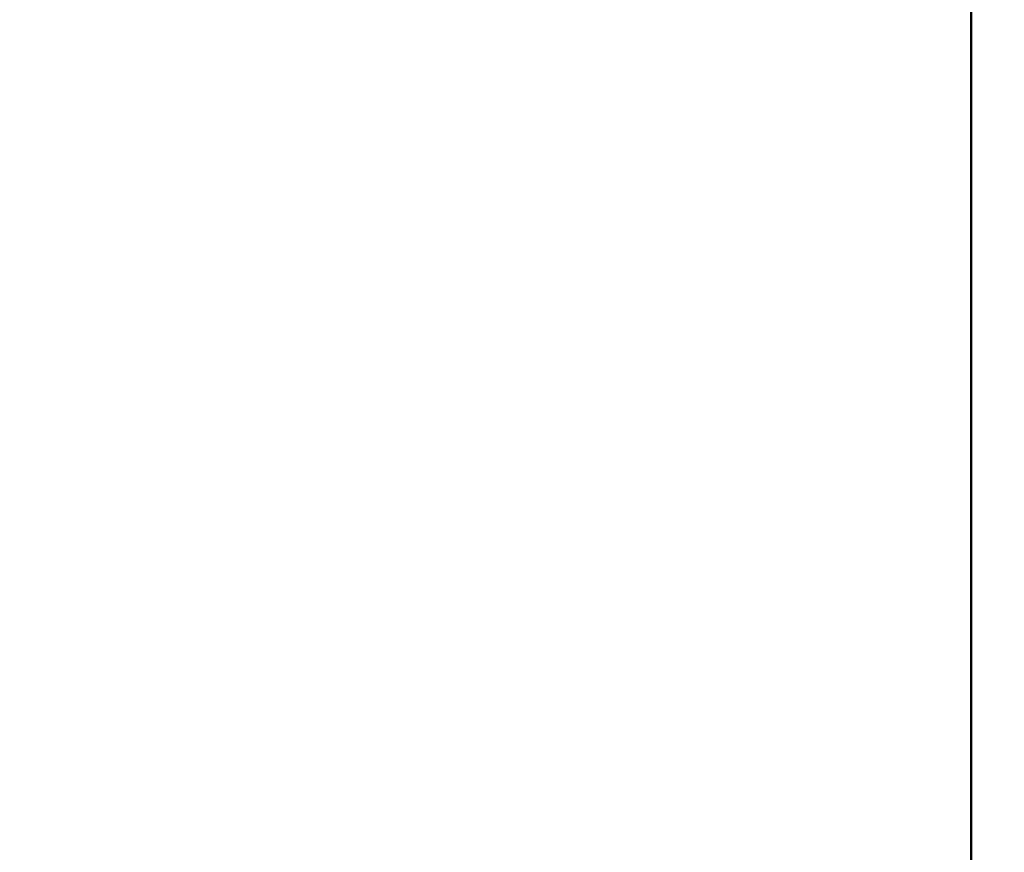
# Model space of a CAD drawing. Header units: millimetres. Extents: x -428974 to 63075, y -12164 to 49045.
# Tile 69 of 131: x 54280 to 54802, y 18373 to 18815. Entities that reach past the tile are written whole.
import ezdxf

# ---------------------------------------------------------------- set-up
doc = ezdxf.new("R2010")
doc.units = ezdxf.units.MM
doc.header["$LTSCALE"] = 75
doc.layers.add('Dimension (ISO)', color=7, linetype='Continuous', lineweight=25)
doc.layers.add('Visible (ISO)', color=7, linetype='Continuous', lineweight=50)
doc.styles.add('Note Text (ISO)', font='tahoma.ttf')
doc.dimstyles.new('Default (ISO)', dxfattribs={"dimscale": 75, "dimtxt": 2, "dimasz": 2.5, "dimexe": 3.175, "dimexo": 0, "dimgap": 0.762, "dimtad": 1, "dimrnd": 1e-08, "dimtxsty": 'Note Text (ISO)', "dimcen": 0.09, "dimdle": 10, "dimclrd": 256, "dimclre": 256, "dimclrt": 256, "dimazin": 2, "dimtfac": 1, "dimtmove": 0, "dimatfit": 3, "dimfxl": 1, "dimtolj": 1, "dimtzin": 0, "dimlwd": -1, "dimlwe": -1, "dimarcsym": 0})

# ---------------------------------------------------------------- blocks, each defined once
blk = doc.blocks.new('*D13')
at = {"layer": 'Defpoints', "color": 0, "transparency": 16777216}
for p in [(50855.16, 18113.98), (56763.04, 15403.44)]:
    blk.add_point(p, dxfattribs=at)
at = {"layer": 'Dimension (ISO)', "transparency": 16777216}
for p, q in [((50855.16, 18113.98), (47047.22, 19861.06)), ((56592.62, 15481.63), (51025.58, 18035.79))]:
    blk.add_line(p, q, dxfattribs=at)
for points in [[(51038.61, 18064.19), (51012.55, 18007.38), (50855.16, 18113.98)], [(56605.65, 15510.03), (56579.59, 15453.23), (56763.04, 15403.44)]]:
    blk.add_solid(points, dxfattribs=at)
at = {"layer": 'Dimension (ISO)', "transparency": 16777216, "insert": (47312.2, 20301.55), "char_height": 150, "attachment_point": 1, "rotation": 335.3543, "style": 'Note Text (ISO)'}
blk.add_mtext('\\A1;\\fTahoma|b0|i0;\\H149.0446;∅6500\\P\\fTahoma|b0|i0;\\H149.0446;Up to Ø7000mm tower section', dxfattribs=at)

msp = doc.modelspace()

# ---------------------------------------------------------------- linework, layer by layer
at = {"layer": 'Visible (ISO)'}
msp.add_line((54784.0992, 18228.5791), (54784.0992, 19859.253), dxfattribs=at)

# ---------------------------------------------------------------- dimensions: what is measured, and where the dimension line sits
at = {"layer": 'Dimension (ISO)'}
dim = msp.add_diameter_dim_2p(p1=(56763.0368, 15403.4398), p2=(50855.1615, 18113.9766), text='\\fTahoma|b0|i0;\\H149.0446;<>\\P\\fTahoma|b0|i0;\\H149.0446;Up to Ø7000mm tower section', dimstyle='Default (ISO)', override={"dimgap": 0.762, "dimdec": 2, "dimlfac": 1, "dimtol": 0, "dimlim": 0, "dimtp": 0, "dimtm": 0, "dimtdec": 2, "dimatfit": 2, "dimtvp": -0.25}, dxfattribs=at)
dim.commit()
dim.dimension.update_dxf_attribs({"geometry": '*D13', "text_midpoint": (48345.9814, 19265.1901), "dimtype": 163})

doc.saveas('drawing.dxf')
